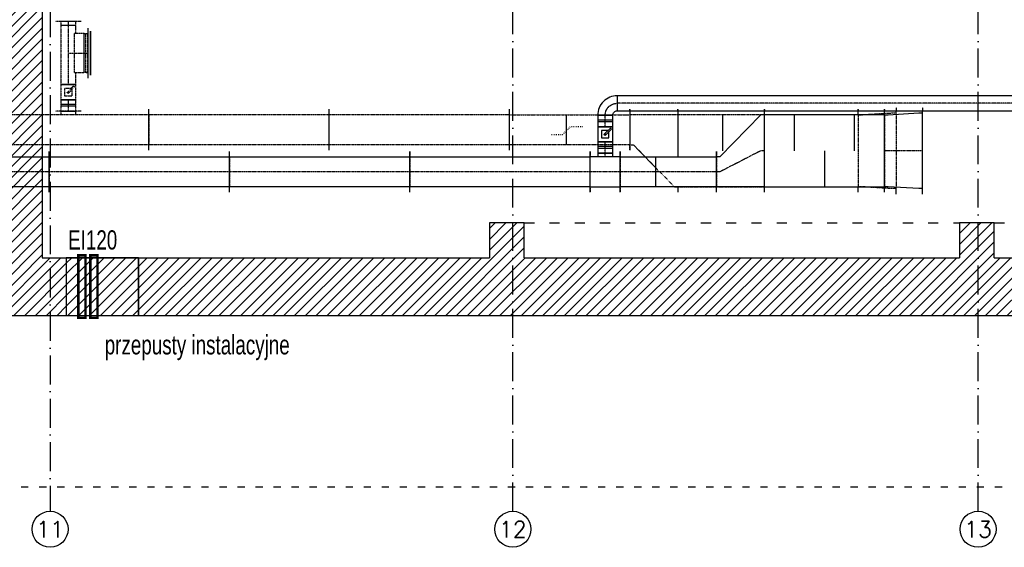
# Model space of a CAD drawing. Header units: millimetres. Extents: x 167273 to 188273, y -125105 to -88145.
# Tile 112 of 210: x 182071 to 182890, y -120617 to -120178. Entities that reach past the tile are written whole.
import ezdxf
from ezdxf.enums import TextEntityAlignment as Align

# ---------------------------------------------------------------- set-up
doc = ezdxf.new("R2010")
doc.units = ezdxf.units.MM
for name, pattern in [('ACAD_ISO03W100', [30, 12, -18]), ('ACAD_ISO10W100', [18, 12, -3, 0, -3]), ('DASHDOT', [1, 0.5, -0.25, 0, -0.25]), ('DASHED', [0.75, 0.5, -0.25]), ('HIDDEN', [9.525, 6.35, -3.175]), ('WENT_2', [1.5, 0.5, -1]), ('WENT_3', [1.6, 0.5, -0.5, 0.1, -0.5])]:
    doc.linetypes.add(name, pattern=pattern)
for name, color, linetype in [('!_ppoz', 10, 'Continuous'), ('a-osie', 1, 'ACAD_ISO10W100'), ('b-przerywana1', 9, 'ACAD_ISO03W100'), ('b-widokowa', 7, 'Continuous'), ('b-ściany', 2, 'Continuous'), ('FLUID-N-BIB-HID', 7, 'Continuous'), ('FLUID-N-BIB-SYM', 7, 'Continuous'), ('FLUID-W-BIB-HID', 7, 'Continuous'), ('FLUID-W-BIB-SYM', 7, 'Continuous'), ('h-hatch', 8, 'Continuous')]:
    doc.layers.add(name, color=color, linetype=linetype)
doc.layers.add('FLUID-N-BIB', color=8, linetype='Continuous', lineweight=30)
doc.layers.add('FLUID-W-BIB', color=220, linetype='Continuous', lineweight=30)
doc.styles.add('PPAB_100', font='romans.shx', dxfattribs={"width": 0.7, "height": 12})
pattern_1 = [(45, (-27340.6366, 31489.7547), (-4.49012806, 4.49012806), [])]

# ---------------------------------------------------------------- blocks, each defined once
blk = doc.blocks.new('*U963')
at = {"linetype": 'Continuous', "lineweight": -2}
for p, q in [((-157.5, 0, 315), (-157.5, 0, 332.5)), ((-157.5, 0, -315), (-157.5, 0, -303.8)), ((-157.5, 0, 303.8), (-157.5, 0, 315)), ((-157.5, 0, -360), (-157.5, 0, -315))]:
    blk.add_line(p, q, dxfattribs=at)
at = {"color": 0, "linetype": 'ByBlock', "lineweight": -2}
for p, q in [((-157.5, 0, -315), (-127.5, 0, -315)), ((-127.5, 0, 315), (-157.5, 0, 315)), ((-127.5, 0, -315), (127.5, 0, -300)), ((127.5, 0, 300), (-127.5, 0, 315))]:
    blk.add_line(p, q, dxfattribs=at)
at = {"layer": 'FLUID-N-BIB-HID', "linetype": 'DASHED', "lineweight": -3}
for p, q in [((-157.5, 0, 360), (-157.5, 0, 332.5)), ((-157.5, 0, 303.8), (-157.5, 0, -303.8)), ((127.5, 0, -300), (157.5, 0, -300)), ((157.5, 0, 300), (127.5, 0, 300)), ((157.5, 0, 332.5), (157.5, 0, 345)), ((157.5, 0, 300), (157.5, 0, 332.5)), ((157.5, 0, 300), (157.5, 0, -300)), ((157.5, 0, -345), (157.5, 0, -300))]:
    blk.add_line(p, q, dxfattribs=at)
blk = doc.blocks.new('*U962')
at = {"color": 0, "linetype": 'ByBlock', "lineweight": -2}
for p, q in [((-157.5, 0, -315), (-127.5, 0, -315)), ((-127.5, 0, -315), (127.5, 0, -300)), ((127.5, 0, -300), (157.5, 0, -300)), ((-127.5, 0, 315), (-157.5, 0, 315)), ((127.5, 0, 300), (-127.5, 0, 315)), ((157.5, 0, 300), (127.5, 0, 300))]:
    blk.add_line(p, q, dxfattribs=at)
at = {"linetype": 'Continuous', "lineweight": -2}
for p, q in [((-157.5, 0, -315), (-157.5, 0, 315)), ((-157.5, 0, -360), (-157.5, 0, -315)), ((-157.5, 0, 315), (-157.5, 0, 332.5))]:
    blk.add_line(p, q, dxfattribs=at)
at = {"layer": 'FLUID-W-BIB-HID', "linetype": 'DASHED', "lineweight": -3}
for p, q in [((157.5, 0, 300), (157.5, 0, -300)), ((157.5, 0, -345), (157.5, 0, -300)), ((-157.5, 0, 360), (-157.5, 0, 332.5)), ((157.5, 0, 332.5), (157.5, 0, 345)), ((157.5, 0, 300), (157.5, 0, 332.5))]:
    blk.add_line(p, q, dxfattribs=at)
at = {"layer": 'FLUID-W-BIB-SYM', "linetype": 'WENT_3', "lineweight": -3}
for p, q in [((-127.5, 0), (127.5, 0)), ((127.5, 0), (157.5, 0)), ((-157.5, 0), (-127.5, 0))]:
    blk.add_line(p, q, dxfattribs=at)
blk = doc.blocks.new('*U961')
at = {"linetype": 'Continuous', "lineweight": -2}
for p, q in [((-750, 0, 300), (-750, 0, 332.5)), ((-750, 0, -345), (-750, 0, -300))]:
    blk.add_line(p, q, dxfattribs=at)
at = {"color": 0, "linetype": 'ByBlock', "lineweight": -2}
blk.add_line((60, 0, 300), (750, 0, 300), dxfattribs=at)
at = {"linetype": 'Continuous', "lineweight": -3}
blk.add_line((375, 0), (375, 0, 300), dxfattribs=at)
at = {"layer": 'FLUID-N-BIB-HID', "linetype": 'DASHED', "lineweight": -3}
for p, q in [((750, 0, -300), (-750, 0, -300)), ((750, 0, -300), (750, 0, -345)), ((-750, 0, 345), (-750, 0, 332.5)), ((-750, 0, 300), (-750, 0, -300)), ((-750, 0, 300), (60, 0, 300)), ((750, 0, 332.5), (750, 0, 300)), ((750, 0, 345), (750, 0, 332.5))]:
    blk.add_line(p, q, dxfattribs=at)
blk = doc.blocks.new('*U960')
at = {"color": 0, "linetype": 'ByBlock', "lineweight": -2}
for p, q in [((500, 0, -300), (-500, 0, -300)), ((-500, 0, 300), (500, 0, 300))]:
    blk.add_line(p, q, dxfattribs=at)
at = {"linetype": 'Continuous', "lineweight": -3}
for p, q in [((250, 0), (250, 0, 300)), ((-250, 0), (-250, 0, 300)), ((0, 0), (0, 0, -300))]:
    blk.add_line(p, q, dxfattribs=at)
at = {"linetype": 'Continuous', "lineweight": -2}
for p, q in [((500, 0, -345), (500, 0, -300)), ((500, 0, 300), (500, 0, 332.5)), ((500, 0, -300), (500, 0, 300)), ((-500, 0, 300), (-500, 0, 332.5)), ((-500, 0, -300), (-500, 0, 300)), ((-500, 0, -345), (-500, 0, -300))]:
    blk.add_line(p, q, dxfattribs=at)
at = {"layer": 'FLUID-W-BIB-HID', "linetype": 'DASHED', "lineweight": -3}
for p, q in [((500, 0, 345), (500, 0, 332.5)), ((-500, 0, 345), (-500, 0, 332.5))]:
    blk.add_line(p, q, dxfattribs=at)
blk = doc.blocks.new('*U983')
at = {"color": 0, "linetype": 'ByBlock', "lineweight": -2}
for p, q in [((-370, 0, -125), (106.2, 0, -125)), ((106.2, 0, 125), (-370, 0, 125)), ((106.2, 0, -125), (400, 0, -125)), ((400, 0, 125), (106.2, 0, 125)), ((-400, 0, -125), (-370, 0, -125)), ((-370, 0, 125), (-400, 0, 125))]:
    blk.add_line(p, q, dxfattribs=at)
at = {"linetype": 'Continuous', "lineweight": -3}
blk.add_line((106.2, 0, 125), (106.2, 0, -125), dxfattribs=at)
at = {"linetype": 'Continuous', "lineweight": -2}
for p, q in [((400, 0, 125), (400, 0, 170)), ((400, 0, -125), (400, 0, 125)), ((400, 0, -170), (400, 0, -125))]:
    blk.add_line(p, q, dxfattribs=at)
at = {"layer": 'FLUID-W-BIB-HID', "linetype": 'DASHED', "lineweight": -3}
for p, q in [((-400, 0, 170), (-400, 0, 125)), ((-400, 0, 125), (-400, 0, -125)), ((-400, 0, -170), (-400, 0, -125))]:
    blk.add_line(p, q, dxfattribs=at)
at = {"layer": 'FLUID-W-BIB-SYM', "linetype": 'WENT_3', "lineweight": -3}
for p, q in [((-400, 0), (-238.1, 0)), ((-238.1, 0), (238.1, 0)), ((238.1, 0), (400, 0))]:
    blk.add_line(p, q, dxfattribs=at)
blk = doc.blocks.new('*U982')
at = {"color": 0, "linetype": 'ByBlock', "lineweight": -2}
for p, q in [((-500, 0, -125), (-470, 0, -125)), ((-470, 0, 125), (-500, 0, 125)), ((-470, 0, -125), (-357.5, 0, -125)), ((-357.8, 0, 125), (-470, 0, 125)), ((28.3, 0, 125), (-232.6, 0, 125)), ((-232.5, 0, -125), (28.3, 0, -125)), ((28.3, 0, -125), (500, 0, -125)), ((500, 0, 125), (28.3, 0, 125))]:
    blk.add_line(p, q, dxfattribs=at)
at = {"linetype": 'Continuous', "lineweight": -3}
blk.add_line((28.3, 0, 125), (28.3, 0, -125), dxfattribs=at)
at = {"linetype": 'Continuous', "lineweight": -2}
for p, q in [((500, 0, 125), (500, 0, 170)), ((500, 0, -125), (500, 0, 125)), ((500, 0, -170), (500, 0, -125))]:
    blk.add_line(p, q, dxfattribs=at)
at = {"layer": 'FLUID-N-BIB-HID', "linetype": 'DASHED', "lineweight": -3}
for p, q in [((-500, 0, 157.5), (-500, 0, 125)), ((-500, 0, 170), (-500, 0, 157.5)), ((-500, 0, 125), (-500, 0, -125)), ((-500, 0, -170), (-500, 0, -125)), ((-232.6, 0, 125), (-357.8, 0, 125)), ((-357.5, 0, -125), (-232.5, 0, -125))]:
    blk.add_line(p, q, dxfattribs=at)
blk = doc.blocks.new('*U981')
at = {"color": 0, "linetype": 'ByBlock', "lineweight": -2}
for p, q in [((-95, 125), (-125, 125)), ((95, 125), (-95, 125)), ((125, 125), (95, 125)), ((-125, -125), (-95, -125)), ((-95, -125), (95, -125)), ((-62.5, -125), (-62.5, -155)), ((62.5, -155), (62.5, -125)), ((95, -125), (125, -125))]:
    blk.add_line(p, q, dxfattribs=at)
at = {"linetype": 'Continuous', "lineweight": -2}
blk.add_line((-62.5, -155), (62.5, -155), dxfattribs=at)
at = {"layer": 'FLUID-W-BIB-HID', "linetype": 'DASHED', "lineweight": -3}
for p, q in [((-125, 125), (-125, 170)), ((125, 125), (125, 170)), ((-125, -125), (-125, 125)), ((-125, -170), (-125, -125)), ((125, -170), (125, -125))]:
    blk.add_line(p, q, dxfattribs=at)
at = {"layer": 'FLUID-W-BIB-SYM', "linetype": 'WENT_3', "lineweight": -3}
for p, q in [((-125, 0), (-95, 0)), ((-95, 0), (95, 0)), ((95, 0), (125, 0)), ((0, -125), (0, -155))]:
    blk.add_line(p, q, dxfattribs=at)
blk = doc.blocks.new('*U950')
at = {"color": 0, "linetype": 'ByBlock', "lineweight": -2}
for p, q in [((-200, 300), (-170, 300)), ((-170, 300), (170, -50)), ((170, -50), (200, -50)), ((-200, -300), (-170, -300)), ((-170, -300), (170, -300)), ((170, -300), (200, -300))]:
    blk.add_line(p, q, dxfattribs=at)
at = {"linetype": 'Continuous', "lineweight": -2}
for p, q in [((200, -50), (200, -5)), ((200, -300), (200, -50)), ((200, -345), (200, -300))]:
    blk.add_line(p, q, dxfattribs=at)
at = {"layer": 'FLUID-W-BIB-HID', "linetype": 'DASHED', "lineweight": -3}
for p, q in [((-200, 332.5), (-200, 345)), ((-200, 300), (-200, 332.5)), ((-200, -345), (-200, -300))]:
    blk.add_line(p, q, dxfattribs=at)
at = {"layer": 'FLUID-W-BIB-SYM', "linetype": 'WENT_3', "lineweight": -3}
for p, q in [((-200, 0), (-170, 0)), ((-170, 0), (170, -175)), ((170, -175), (200, -175))]:
    blk.add_line(p, q, dxfattribs=at)
blk = doc.blocks.new('*U949')
at = {"linetype": 'Continuous', "lineweight": -2}
for p, q in [((-200, 157.5), (-200, 125)), ((-200, 125), (-200, -125)), ((200, 157.5), (200, 125)), ((200, 125), (200, -225)), ((-200, -125), (-200, -170)), ((200, -475), (200, -520))]:
    blk.add_line(p, q, dxfattribs=at)
at = {"color": 0, "linetype": 'ByBlock', "lineweight": -2}
for p, q in [((-170, 125), (-200, 125)), ((170, 125), (-170, 125)), ((200, 125), (170, 125)), ((-200, -125), (-170, -125)), ((-170, -125), (-72.9, -225))]:
    blk.add_line(p, q, dxfattribs=at)
at = {"layer": 'FLUID-N-BIB-HID', "linetype": 'DASHED', "lineweight": -3}
for p, q in [((-200, 157.5), (-200, 170)), ((200, 157.5), (200, 170)), ((-72.9, -225), (170, -475)), ((170, -475), (200, -475))]:
    blk.add_line(p, q, dxfattribs=at)
blk = doc.blocks.new('*U828')
at = {"color": 0, "linetype": 'ByBlock', "lineweight": -2}
for p, q in [((-750, 0, -125), (750, 0, -125)), ((750, 0, 125), (-750, 0, 125))]:
    blk.add_line(p, q, dxfattribs=at)
at = {"linetype": 'Continuous', "lineweight": -2}
for p, q in [((750, 0, 125), (750, 0, 170)), ((750, 0, -125), (750, 0, 125)), ((750, 0, -170), (750, 0, -125)), ((-750, 0, 125), (-750, 0, 170)), ((-750, 0, -125), (-750, 0, 125)), ((-750, 0, -170), (-750, 0, -125))]:
    blk.add_line(p, q, dxfattribs=at)
at = {"layer": 'FLUID-W-BIB-SYM', "linetype": 'WENT_3', "lineweight": -3}
blk.add_line((-750, 0), (750, 0), dxfattribs=at)
blk = doc.blocks.new('*U814')
at = {"color": 0, "linetype": 'ByBlock', "lineweight": -2}
for p, q in [((-750, 0, -125), (750, 0, -125)), ((750, 0, 125), (-750, 0, 125))]:
    blk.add_line(p, q, dxfattribs=at)
at = {"layer": 'FLUID-W-BIB-HID', "linetype": 'DASHED', "lineweight": -3}
for p, q in [((750, 0, 125), (750, 0, -125)), ((750, 0, -170), (750, 0, -125)), ((-750, 0, 170), (-750, 0, 125)), ((-750, 0, 125), (-750, 0, -125)), ((-750, 0, -170), (-750, 0, -125)), ((750, 0, 125), (750, 0, 170))]:
    blk.add_line(p, q, dxfattribs=at)
at = {"layer": 'FLUID-W-BIB-SYM', "linetype": 'WENT_3', "lineweight": -3}
blk.add_line((-750, 0), (750, 0), dxfattribs=at)
blk = doc.blocks.new('*U812')
at = {"color": 0, "linetype": 'ByBlock', "lineweight": -2}
for p, q in [((-255.5, 0, -125), (255.5, 0, -125)), ((255.5, 0, 125), (-255.5, 0, 125))]:
    blk.add_line(p, q, dxfattribs=at)
at = {"linetype": 'Continuous', "lineweight": -2}
for p, q in [((-255.5, 0, 125), (-255.5, 0, 170)), ((-255.5, 0, -125), (-255.5, 0, 125)), ((-255.5, 0, -170), (-255.5, 0, -125))]:
    blk.add_line(p, q, dxfattribs=at)
at = {"layer": 'FLUID-W-BIB-HID', "linetype": 'DASHED', "lineweight": -3}
for p, q in [((255.5, 0, 125), (255.5, 0, 170)), ((255.5, 0, 125), (255.5, 0, -125)), ((255.5, 0, -170), (255.5, 0, -125))]:
    blk.add_line(p, q, dxfattribs=at)
at = {"layer": 'FLUID-W-BIB-SYM', "linetype": 'WENT_3', "lineweight": -3}
blk.add_line((-255.5, 0), (255.5, 0), dxfattribs=at)
blk = doc.blocks.new('*U980')
at = {"linetype": 'Continuous', "lineweight": -2}
for p, q in [((-62.5, 62.5), (-62.5, 0)), ((62.5, 0), (62.5, 62.5)), ((-62.5, 0), (-62.5, -62.5)), ((62.5, -62.5), (62.5, 0))]:
    blk.add_line(p, q, dxfattribs=at)
at = {"color": 0, "linetype": 'ByBlock', "lineweight": -2}
for p, q in [((62.5, 62.5), (-62.5, 62.5)), ((31.2, 31.2), (-31.3, 31.2)), ((-31.3, 31.2), (-31.3, -31.3)), ((-10.1, 1.2), (-1.2, 10.1)), ((43, -51.8), (-10.1, 1.2)), ((-1.2, 10.1), (51.8, -43)), ((31.2, -22.4), (31.2, 31.2)), ((-62.5, -62.5), (62.5, -62.5)), ((-31.3, -31.3), (22.4, -31.3)), ((51.8, -43), (43, -51.8))]:
    blk.add_line(p, q, dxfattribs=at)
for major_axis in [(4, 0), (4, 0), (-4, 0), (-4, 0)]:
    blk.add_ellipse((0, 0), major_axis=major_axis, ratio=1, start_param=0, end_param=3.141593, dxfattribs=at)
blk = doc.blocks.new('*U979')
at = {"linetype": 'Continuous', "lineweight": -2}
for p, q in [((-47.5, 62.5), (-47.5, 0)), ((47.5, 0), (47.5, 62.5)), ((-47.5, 0), (-47.5, -62.5)), ((47.5, -62.5), (47.5, 0))]:
    blk.add_line(p, q, dxfattribs=at)
at = {"color": 0, "linetype": 'ByBlock', "lineweight": -2}
for p, q in [((47.5, 62.5), (-47.5, 62.5)), ((-47.5, -62.5), (47.5, -62.5))]:
    blk.add_line(p, q, dxfattribs=at)
at = {"linetype": 'Continuous', "lineweight": -3}
for p, q in [((-7.5, -62.5), (-7.5, 62.5)), ((7.5, -62.5), (7.5, 62.5))]:
    blk.add_line(p, q, dxfattribs=at)
at = {"layer": 'FLUID-W-BIB-SYM', "linetype": 'WENT_3', "lineweight": -3}
for q in [(47.5, 0), (-32.5, 0)]:
    blk.add_line((-47.5, 0), q, dxfattribs=at)
blk = doc.blocks.new('*U978')
at = {"linetype": 'Continuous', "lineweight": -2}
for p, q in [((81.2, 81.2), (81.2, -43.8)), ((-81.3, -81.3), (43.8, -81.3))]:
    blk.add_line(p, q, dxfattribs=at)
at = {"color": 0, "linetype": 'ByBlock', "lineweight": -2}
blk.add_ellipse((81.2, -81.3), major_axis=(0, 162.5), ratio=1, start_param=0, end_param=1.570797, dxfattribs=at)
at = {"color": 0, "linetype": 'ByBlock', "lineweight": -2, "extrusion": (0, 0, -1)}
blk.add_ellipse((81.2, -81.3), major_axis=(-37.5, 0), ratio=1, start_param=0, end_param=1.5708, dxfattribs=at)
at = {"layer": 'FLUID-W-BIB-SYM', "linetype": 'WENT_3', "lineweight": -3, "extrusion": (0, 0, -1)}
blk.add_ellipse((81.2, -81.3), major_axis=(-100, 0), ratio=1, start_param=0, end_param=1.570796, dxfattribs=at)
blk = doc.blocks.new('*U977')
at = {"linetype": 'Continuous', "lineweight": -2}
for p, q in [((-47.5, 62.5), (-47.5, 0)), ((47.5, 0), (47.5, 62.5)), ((-47.5, 0), (-47.5, -62.5)), ((47.5, -62.5), (47.5, 0))]:
    blk.add_line(p, q, dxfattribs=at)
at = {"color": 0, "linetype": 'ByBlock', "lineweight": -2}
for p, q in [((47.5, 62.5), (-47.5, 62.5)), ((-47.5, -62.5), (47.5, -62.5))]:
    blk.add_line(p, q, dxfattribs=at)
at = {"linetype": 'Continuous', "lineweight": -3}
for p, q in [((-7.5, -62.5), (-7.5, 62.5)), ((7.5, -62.5), (7.5, 62.5))]:
    blk.add_line(p, q, dxfattribs=at)
at = {"layer": 'FLUID-W-BIB-SYM', "linetype": 'WENT_3', "lineweight": -3}
blk.add_line((-47.5, 0), (47.5, 0), dxfattribs=at)
blk = doc.blocks.new('*U976')
at = {"linetype": 'Continuous', "lineweight": -2}
for p, q in [((-2501.5, 0), (-2501.5, 62.5)), ((-2501.5, -62.5), (-2501.5, 0)), ((2501.5, 62.5), (2501.5, 0)), ((2501.5, 0), (2501.5, -62.5))]:
    blk.add_line(p, q, dxfattribs=at)
at = {"color": 0, "linetype": 'ByBlock', "lineweight": -2}
for p, q in [((-2501.5, 62.5), (2501.5, 62.5)), ((2501.5, -62.5), (-2501.5, -62.5))]:
    blk.add_line(p, q, dxfattribs=at)
at = {"layer": 'FLUID-W-BIB-SYM', "linetype": 'WENT_3', "lineweight": -3}
blk.add_line((-2501.5, 0), (2501.5, 0), dxfattribs=at)
blk = doc.blocks.new('*U827')
at = {"color": 0, "linetype": 'ByBlock', "lineweight": -2}
for p, q in [((-750, 0, -125), (750, 0, -125)), ((750, 0, 125), (-750, 0, 125))]:
    blk.add_line(p, q, dxfattribs=at)
at = {"linetype": 'Continuous', "lineweight": -2}
for p, q in [((-750, 0, 125), (-750, 0, 170)), ((-750, 0, -125), (-750, 0, 125)), ((-750, 0, -170), (-750, 0, -125))]:
    blk.add_line(p, q, dxfattribs=at)
at = {"layer": 'FLUID-W-BIB-HID', "linetype": 'DASHED', "lineweight": -3}
for p, q in [((750, 0, 125), (750, 0, 170)), ((750, 0, 125), (750, 0, -125)), ((750, 0, -170), (750, 0, -125))]:
    blk.add_line(p, q, dxfattribs=at)
at = {"layer": 'FLUID-W-BIB-SYM', "linetype": 'WENT_3', "lineweight": -3}
blk.add_line((-750, 0), (750, 0), dxfattribs=at)
blk = doc.blocks.new('*U834')
at = {"linetype": 'Continuous', "lineweight": -2}
for p, q in [((750, 125), (750, 170)), ((750, -125), (750, 125)), ((750, -170), (750, -125))]:
    blk.add_line(p, q, dxfattribs=at)
at = {"color": 0, "linetype": 'ByBlock', "lineweight": -2}
for p, q in [((-750, 125), (750, 125)), ((-750, -125), (750, -125))]:
    blk.add_line(p, q, dxfattribs=at)
at = {"layer": 'FLUID-N-BIB-HID', "linetype": 'DASHED', "lineweight": -3}
for p, q in [((-750, 125), (-750, 170)), ((-750, -170), (-750, -125))]:
    blk.add_line(p, q, dxfattribs=at)
blk = doc.blocks.new('*U974')
at = {"linetype": 'Continuous', "lineweight": -2}
for p, q in [((-670.5, 125), (-670.5, 170)), ((-670.5, -125), (-670.5, 125)), ((-670.5, -170), (-670.5, -125))]:
    blk.add_line(p, q, dxfattribs=at)
at = {"color": 0, "linetype": 'ByBlock', "lineweight": -2}
for p, q in [((-670.5, 125), (670.5, 125)), ((-670.5, -125), (670.5, -125))]:
    blk.add_line(p, q, dxfattribs=at)
at = {"layer": 'FLUID-N-BIB-HID', "linetype": 'DASHED', "lineweight": -3}
for p, q in [((670.5, 125), (670.5, 170)), ((670.5, 125), (670.5, -125)), ((670.5, -170), (670.5, -125))]:
    blk.add_line(p, q, dxfattribs=at)
blk = doc.blocks.new('*U835')
at = {"color": 0, "linetype": 'ByBlock', "lineweight": -2}
for p, q in [((-750, 125), (750, 125)), ((-750, -125), (750, -125))]:
    blk.add_line(p, q, dxfattribs=at)
at = {"layer": 'FLUID-N-BIB-HID', "linetype": 'DASHED', "lineweight": -3}
for p, q in [((-750, 125), (-750, 170)), ((750, 125), (750, 170)), ((750, 125), (750, -125)), ((-750, -170), (-750, -125)), ((750, -170), (750, -125))]:
    blk.add_line(p, q, dxfattribs=at)
blk = doc.blocks.new('*U973')
at = {"color": 0, "linetype": 'ByBlock', "lineweight": -2}
for p, q in [((30, 0, -62.5), (0, 0, -62.5)), ((0, 0, 62.5), (30, 0, 62.5)), ((30, 0), (30, 0, -62.5)), ((30, 0, 62.5), (30, 0)), ((30, 0, 107.5), (30, 0, 62.5)), ((30, 0, -62.5), (30, 0, -107.5))]:
    blk.add_line(p, q, dxfattribs=at)
blk = doc.blocks.new('*U837')
at = {"linetype": 'Continuous', "lineweight": -2}
for p, q in [((-62.5, 62.5), (-62.5, 0)), ((-62.5, 0), (-62.5, -62.5)), ((62.5, 0), (62.5, 62.5)), ((62.5, -62.5), (62.5, 0))]:
    blk.add_line(p, q, dxfattribs=at)
at = {"color": 0, "linetype": 'ByBlock', "lineweight": -2}
for p, q in [((62.5, 62.5), (-62.5, 62.5)), ((31.2, 31.2), (-31.3, 31.2)), ((-31.3, 31.2), (-31.3, -31.3)), ((-10.1, 1.2), (-1.2, 10.1)), ((43, -51.8), (-10.1, 1.2)), ((-1.2, 10.1), (51.8, -43)), ((31.2, -22.4), (31.2, 31.2)), ((-62.5, -62.5), (62.5, -62.5)), ((-31.3, -31.3), (22.4, -31.3)), ((51.8, -43), (43, -51.8))]:
    blk.add_line(p, q, dxfattribs=at)
for major_axis in [(4, 0), (4, 0), (-4, 0), (-4, 0)]:
    blk.add_ellipse((0, 0), major_axis=major_axis, ratio=1, start_param=0, end_param=3.141593, dxfattribs=at)
blk = doc.blocks.new('*U972')
at = {"linetype": 'Continuous', "lineweight": -2}
for p, q in [((-47.5, 62.5), (-47.5, 0)), ((47.5, 0), (47.5, 62.5)), ((-47.5, 0), (-47.5, -62.5)), ((47.5, -62.5), (47.5, 0))]:
    blk.add_line(p, q, dxfattribs=at)
at = {"color": 0, "linetype": 'ByBlock', "lineweight": -2}
for p, q in [((47.5, 62.5), (-47.5, 62.5)), ((-47.5, -62.5), (47.5, -62.5))]:
    blk.add_line(p, q, dxfattribs=at)
at = {"linetype": 'Continuous', "lineweight": -3}
for p, q in [((-7.5, -62.5), (-7.5, 62.5)), ((7.5, -62.5), (7.5, 62.5))]:
    blk.add_line(p, q, dxfattribs=at)
at = {"layer": 'FLUID-N-BIB-SYM', "linetype": 'DASHDOT', "lineweight": -3}
blk.add_line((-47.5, 0), (47.5, 0), dxfattribs=at)
blk = doc.blocks.new('*U1057')
at = {"linetype": 'Continuous', "lineweight": -2}
for p, q in [((-162.5, 162.5), (-207.5, 162.5)), ((162.5, 162.5), (-162.5, 162.5)), ((207.5, 162.5), (162.5, 162.5)), ((-262.5, -62.5), (-262.5, 62.5)), ((262.5, 62.5), (262.5, -62.5))]:
    blk.add_line(p, q, dxfattribs=at)
at = {"color": 0, "linetype": 'ByBlock', "lineweight": -2}
for p, q in [((-162.5, 162.5), (-162.5, 132.5)), ((-162.5, 62.5), (-162.5, 132.5)), ((162.5, 132.5), (162.5, 162.5)), ((162.5, 132.5), (162.5, 50)), ((-262.5, 62.5), (-162.5, 62.5)), ((-162.5, 50), (-162.5, 62.5)), ((-162.5, 50), (162.5, 50)), ((162.5, 62.5), (262.5, 62.5)), ((262.5, -62.5), (-262.5, -62.5))]:
    blk.add_line(p, q, dxfattribs=at)
at = {"linetype": 'Continuous', "lineweight": -3}
blk.add_line((-162.5, 132.5), (162.5, 132.5), dxfattribs=at)
at = {"layer": 'FLUID-N-BIB-SYM', "linetype": 'DASHDOT', "lineweight": -3}
for p, q in [((0, 0), (0, 162.5)), ((0, 142.5), (0, 162.5)), ((-262.5, 0), (262.5, 0)), ((232.5, 0), (262.5, 0))]:
    blk.add_line(p, q, dxfattribs=at)
blk = doc.blocks.new('*U971')
at = {"color": 0, "linetype": 'ByBlock', "lineweight": -2}
for p, q in [((0, 62.5), (0, 107.5)), ((0, 62.5), (-30, 62.5)), ((0, 0), (0, 62.5)), ((-30, -62.5), (0, -62.5)), ((0, -62.5), (0, 0)), ((0, -107.5), (0, -62.5))]:
    blk.add_line(p, q, dxfattribs=at)
at = {"linetype": 'Continuous', "lineweight": -2}
for p, q in [((-30, 62.5), (-30, 0)), ((-30, 0), (-30, -62.5))]:
    blk.add_line(p, q, dxfattribs=at)
blk = doc.blocks.new('*U1058')
at = {"color": 0, "linetype": 'ByBlock', "lineweight": -2}
for p, q in [((-162.5, 0), (-182.5, 0)), ((182.5, 0, 20), (-182.5, 0, 20)), ((-162.5, 0, -20), (-162.5, 0)), ((-162.5, 0), (162.5, 0)), ((162.5, 0, -20), (-162.5, 0, -20)), ((162.5, 0, -20), (162.5, 0)), ((182.5, 0), (162.5, 0))]:
    blk.add_line(p, q, dxfattribs=at)
at = {"linetype": 'Continuous', "lineweight": -3}
for p, q in [((182.5, 0, 20), (-182.5, 0, 20)), ((-182.5, 0, 20), (182.5, 0, 20))]:
    blk.add_line(p, q, dxfattribs=at)

msp = doc.modelspace()

# ---------------------------------------------------------------- hatches: boundary and pattern name
at = {"layer": '!_ppoz'}
h = msp.add_hatch(dxfattribs=at)
h.set_pattern_fill('ANSI31', color=256, scale=2, style=0)
h.set_pattern_definition(pattern_1)
h.paths.add_polyline_path([(182109.81, -120423.89), (182169.81, -120423.89), (182169.81, -120375.89), (182109.81, -120375.89)])
at = {"layer": 'h-hatch'}
h = msp.add_hatch(dxfattribs=at)
h.set_pattern_fill('ANSI31', color=256, scale=2, style=0)
h.set_pattern_definition(pattern_1)
h.paths.add_polyline_path([(183266.81, -119892.91), (183266.81, -119892.91), (182300.81, -119892.89), (182300.81, -119908.89), (183229.81, -119908.89), (183229.81, -119919.89), (183209.81, -119919.89), (183209.81, -119948.89), (183229.81, -119948.89), (183229.81, -120346.89), (183209.81, -120346.89), (183209.81, -120375.89), (182881.81, -120375.89), (182881.81, -120346.89), (182852.81, -120346.89), (182852.81, -120375.89), (182490.81, -120375.89), (182490.81, -120346.89), (182461.81, -120346.89), (182461.81, -120375.89), (182169.81, -120375.89), (182169.81, -120423.89), (183266.81, -120423.89)])
h = msp.add_hatch(dxfattribs=at)
h.set_pattern_fill('ANSI31', color=256, scale=2, style=0)
h.set_pattern_definition(pattern_1)
h.paths.add_polyline_path([(182109.81, -120375.89), (182089.81, -120375.89), (182089.81, -119953.89), (182045.81, -119953.89), (182045.81, -120375.89), (180217.81, -120375.89), (180217.81, -120423.89), (182109.81, -120423.89)])

# ---------------------------------------------------------------- linework, layer by layer
at = {"layer": '!_ppoz', "linetype": 'HIDDEN', "const_width": 2}
for points in [[(182125.85, -120425.89), (182119.85, -120425.89), (182119.85, -120373.89), (182125.85, -120373.89)], [(182135.85, -120425.89), (182129.85, -120425.89), (182129.85, -120373.89), (182135.85, -120373.89)]]:
    msp.add_lwpolyline(points, close=True, dxfattribs=at)
at = {"layer": '!_ppoz'}
msp.add_lwpolyline([(182109.81, -120423.89), (182169.81, -120423.89), (182169.81, -120375.89), (182109.81, -120375.89)], close=True, dxfattribs=at)
at = {"layer": 'a-osie', "ltscale": 2}
for p, q in [((182096.31, -119626.99), (182096.31, -120586.88)), ((182481.31, -120586.88), (182481.31, -119623.89)), ((182868.31, -120586.88), (182868.31, -119623.89))]:
    msp.add_line(p, q, dxfattribs=at)
at = {"layer": 'a-osie', "linetype": 'Continuous', "ltscale": 0.5}
for centre in [(182096.31, -120601.89), (182481.31, -120601.88), (182868.31, -120601.88)]:
    msp.add_circle(centre, 15, dxfattribs=at)
at = {"layer": 'b-przerywana1', "ltscale": 0.7}
for p, q in [((182490.81, -120346.89), (182852.81, -120346.89)), ((182881.81, -120346.89), (183209.81, -120346.89))]:
    msp.add_line(p, q, dxfattribs=at)
at = {"layer": 'b-przerywana1', "ltscale": 0.5}
msp.add_lwpolyline([(179326.52, -120566.89), (179326.52, -119666.89), (183353.25, -119666.89), (183353.25, -120566.89)], close=True, dxfattribs=at)
at = {"layer": 'b-widokowa'}
for p, q in [((182109.81, -120375.89), (182169.81, -120375.89)), ((182109.81, -120423.89), (182169.81, -120423.89))]:
    msp.add_line(p, q, dxfattribs=at)
at = {"layer": 'b-ściany'}
for p, q in [((182089.81, -119953.89), (182089.81, -120375.89)), ((182089.81, -119953.89), (182089.81, -120375.89)), ((182490.81, -120346.89), (182461.81, -120346.89)), ((182461.81, -120346.89), (182461.81, -120375.89)), ((182490.81, -120346.89), (182461.81, -120346.89)), ((182461.81, -120346.89), (182461.81, -120375.89)), ((182490.81, -120375.89), (182490.81, -120346.89)), ((182490.81, -120375.89), (182490.81, -120346.89)), ((182881.81, -120346.89), (182852.81, -120346.89)), ((182852.81, -120346.89), (182852.81, -120375.89)), ((182881.81, -120346.89), (182852.81, -120346.89)), ((182852.81, -120346.89), (182852.81, -120375.89)), ((182881.81, -120375.89), (182881.81, -120346.89)), ((182881.81, -120375.89), (182881.81, -120346.89)), ((182089.81, -120375.89), (182109.81, -120375.89)), ((182089.81, -120375.89), (182109.81, -120375.89)), ((182109.81, -120375.89), (182109.81, -120423.89)), ((182109.81, -120375.89), (182109.81, -120423.89)), ((182169.81, -120375.89), (182169.81, -120423.89)), ((182169.81, -120375.89), (182461.81, -120375.89)), ((182169.81, -120375.89), (182169.81, -120423.89)), ((182169.81, -120375.89), (182461.81, -120375.89)), ((182490.81, -120375.89), (182852.81, -120375.89)), ((182490.81, -120375.89), (182852.81, -120375.89)), ((182881.81, -120375.89), (183209.81, -120375.89)), ((182881.81, -120375.89), (183209.81, -120375.89)), ((180217.81, -120423.89), (182109.81, -120423.89)), ((180217.81, -120423.89), (182109.81, -120423.89)), ((182169.81, -120423.89), (183266.81, -120423.89)), ((182169.81, -120423.89), (183266.81, -120423.89))]:
    msp.add_line(p, q, dxfattribs=at)
at = {"layer": 'FLUID-N-BIB', "linetype": 'WENT_2'}
for p, q in [((182529.13, -120266.89), (182522.47, -120273.73)), ((182539.25, -120266.89), (182529.13, -120266.89)), ((182522.47, -120273.73), (182513.17, -120273.73))]:
    msp.add_line(p, q, dxfattribs=at)

# ---------------------------------------------------------------- block references
at = {"layer": 'FLUID-N-BIB', "linetype": 'WENT_2', "xscale": 0.1000000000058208, "yscale": 0.1000000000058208, "zscale": 0.1, "rotation": 90}
for name, p in [('*U971', (182111.58, -120179.39, -59.5)), ('*U837', (182111.58, -120238.14, -59.5)), ('*U972', (182111.58, -120249.14, -59.5))]:
    msp.add_blockref(name, p, dxfattribs=at)
at = {"layer": 'FLUID-N-BIB', "linetype": 'WENT_2', "extrusion": (-1.22465e-16, 3.67394e-16, -1), "xscale": 0.1000000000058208, "yscale": 0.1000000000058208, "zscale": 0.1, "rotation": 90}
msp.add_blockref('*U1057', (-182111.58, -120205.64, 59.5), dxfattribs=at)
at = {"layer": 'FLUID-N-BIB', "linetype": 'WENT_2', "extrusion": (1, 6.12323e-17, -1.83697e-16), "xscale": 0.1000000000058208, "yscale": 0.1, "zscale": 0.1000000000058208}
msp.add_blockref('*U1058', (-120205.64, -59.5, 182127.83), dxfattribs=at)
at = {"layer": 'FLUID-N-BIB', "linetype": 'WENT_2', "extrusion": (-1.22465e-16, 1, 1.83697e-16), "xscale": 0.1000000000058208, "yscale": 0.1, "zscale": 0.1000000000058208}
for name, p in [('*U963', (-182784.38, -163.3, -120286.89)), ('*U982', (-182528.63, -163.3, -120269.39)), ('*U961', (-182693.63, -163.3, -120286.89))]:
    msp.add_blockref(name, p, dxfattribs=at)
at = {"layer": 'FLUID-N-BIB', "linetype": 'WENT_2', "extrusion": (-1.22465e-16, -3.42114e-48, -1), "xscale": 0.1000000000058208, "yscale": 0.1000000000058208, "zscale": 0.1}
for name, p in [('*U974', (-182111.58, -120269.39, 59.5)), ('*U835', (-182253.63, -120269.39, 59.5)), ('*U834', (-182403.63, -120269.39, 59.5))]:
    msp.add_blockref(name, p, dxfattribs=at)
at = {"layer": 'FLUID-N-BIB', "linetype": 'WENT_2', "extrusion": (1, 2.44929e-16, -1.22465e-16), "xscale": 0.1000000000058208, "yscale": 0.1, "zscale": 0.1000000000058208}
msp.add_blockref('*U973', (-120256.89, -59.5, 182111.58), dxfattribs=at)
at = {"layer": 'FLUID-N-BIB', "linetype": 'WENT_2', "xscale": 0.1000000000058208, "yscale": 0.1000000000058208, "zscale": 0.1}
msp.add_blockref('*U949', (182598.63, -120269.39, -163.3), dxfattribs=at)
at = {"layer": 'FLUID-W-BIB', "linetype": 'Continuous', "xscale": 0.1000000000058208, "yscale": 0.1000000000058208, "zscale": 0.1}
msp.add_blockref('*U978', (182560.01, -120249.27, -59.5), dxfattribs=at)
at = {"layer": 'FLUID-W-BIB', "linetype": 'Continuous', "extrusion": (1.22465e-16, 0, -1), "xscale": 0.1000000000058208, "yscale": 0.1000000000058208, "zscale": 0.1}
msp.add_blockref('*U976', (-182818.29, -120247.39, 59.5), dxfattribs=at)
at = {"layer": 'FLUID-W-BIB', "linetype": 'Continuous', "extrusion": (-1.22465e-16, 1, 1.83697e-16), "xscale": 0.1000000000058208, "yscale": 0.1, "zscale": 0.1000000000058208}
for name, p in [('*U962', (-182806.38, -108.3, -120286.89)), ('*U960', (-182740.63, -108.3, -120286.89)), ('*U812', (-182070.08, -59.5, -120304.39)), ('*U827', (-182170.63, -59.5, -120304.39)), ('*U814', (-182320.63, -59.5, -120304.39)), ('*U828', (-182470.63, -59.5, -120304.39)), ('*U983', (-182610.63, -108.3, -120304.39))]:
    msp.add_blockref(name, p, dxfattribs=at)
at = {"layer": 'FLUID-W-BIB', "linetype": 'Continuous', "xscale": 0.1000000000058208, "yscale": 0.1000000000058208, "zscale": 0.1}
for name, p, rotation in [('*U977', (182558.13, -120262.14, -59.5), 90), ('*U980', (182558.13, -120273.14, -59.5), 90), ('*U979', (182558.13, -120284.14, -59.5), 90), ('*U981', (182558.13, -120304.39, -59.5), 180)]:
    msp.add_blockref(name, p, dxfattribs=dict(at, rotation=rotation))
at = {"layer": 'FLUID-W-BIB', "linetype": 'Continuous', "extrusion": (-1.22465e-16, -3.42114e-48, -1), "xscale": 0.1000000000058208, "yscale": 0.1000000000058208, "zscale": 0.1}
msp.add_blockref('*U950', (-182670.63, -120286.89, 108.3), dxfattribs=at)

# ---------------------------------------------------------------- texts
at = {"layer": '!_ppoz', "char_height": 16, "width": 2937.189, "attachment_point": 4, "style": 'PPAB_100'}
for s, insert in [('{\\fArial|b0|i0|c238|p34;EI120}', (182111.34, -120361.2)), ('{\\fArial|b0|i0|c238|p34;przepusty instalacyjne}', (182141.8, -120450.78))]:
    msp.add_mtext(s, dxfattribs=dict(at, insert=insert))
at = {"layer": 'a-osie', "linetype": 'Continuous', "ltscale": 0.5, "style": 'PPAB_100'}
for s, p in [('11', (182096.31, -120601.89)), ('12', (182481.31, -120601.88)), ('13', (182868.31, -120601.88))]:
    msp.add_text(s, height=13.5, dxfattribs=at).set_placement(p, align=Align.MIDDLE_CENTER)

doc.saveas('drawing.dxf')
